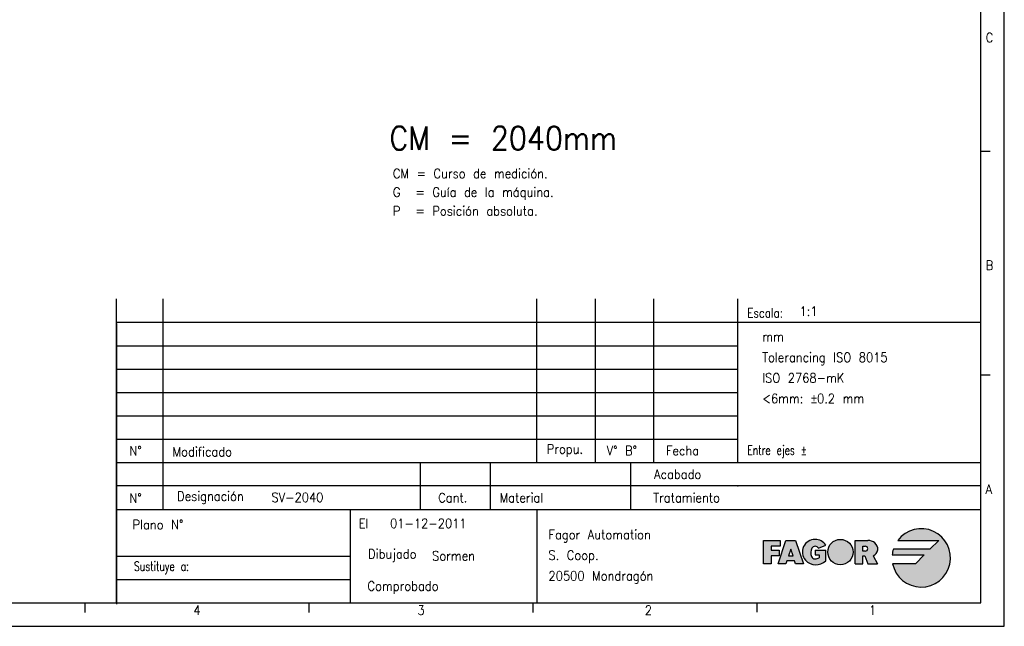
# Model space of a CAD drawing. Header units: inches. Extents: x -381 to 2960, y -418 to 176.
# Tile 13 of 21: x 248 to 459, y -418 to -289. Entities that reach past the tile are written whole.
import ezdxf

# ---------------------------------------------------------------- set-up
doc = ezdxf.new("R2010")
doc.units = ezdxf.units.IN
doc.layers.add('1', color=7, linetype='Continuous')
doc.styles.add('CONVERTER_11', font='txt.shx', dxfattribs={"width": 0.9})
doc.styles.add('CONVERTER_12', font='txt.shx', dxfattribs={"width": 0.72})
doc.styles.add('CONVERTER_13', font='txt.shx', dxfattribs={"width": 0.81})

# ---------------------------------------------------------------- blocks, each defined once
blk = doc.blocks.new('tolerancias', base_point=(401.8687695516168, -388.3796663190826))
at = {"layer": '1', "color": 7}
blk.add_point((401.8687695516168, -388.3796663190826), dxfattribs=at)
at = {"layer": '1', "color": 2, "insert": (407.0787445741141, -363.071910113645), "char_height": 2, "attachment_point": 4, "line_spacing_factor": 1.32052821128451, "style": 'CONVERTER_11'}
blk.add_mtext('mm\\PTolerancing ISO 8015\\PISO 2768-mK\\P<6mm: {\\Fgdt;`}0.2 mm', dxfattribs=at)
blk = doc.blocks.new('Marco_a1', base_point=(38.86876955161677, -121.3796663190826))
at = {"layer": '1', "linetype": 'Continuous'}
h = blk.add_hatch(color=2, dxfattribs=at)
edge = h.paths.add_edge_path()
edge.add_line((444.8404292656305, -400.0052611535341), (442.9654292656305, -401.8802611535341))
edge.add_line((442.9654292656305, -401.8802611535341), (435.1283092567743, -401.8802611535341))
edge.add_arc((441.0904292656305, -403.7552611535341), 6.250000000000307, 162.5423968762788, 174.2608295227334)
edge.add_line((434.871757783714, -403.1302611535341), (441.7154292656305, -403.1302611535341))
edge.add_line((441.7154292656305, -403.1302611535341), (439.8404292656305, -405.0052611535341))
edge.add_line((439.8404292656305, -405.0052611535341), (434.9667049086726, -405.0052611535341))
edge.add_arc((441.0904292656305, -403.7552611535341), 6.249999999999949, 191.5369590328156, 503.130102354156)
edge.add_line((436.0904292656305, -400.0052611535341), (444.8404292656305, -400.0052611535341))
blk.add_hatch(color=2, dxfattribs=at).paths.add_polyline_path([(410.8820959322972, -401.2552611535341), (409.0070959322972, -401.2552611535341), (409.0070959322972, -402.0885944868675), (410.6737625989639, -402.0885944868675), (410.6737625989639, -402.9219278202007), (410.6737625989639, -403.3385944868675), (409.0070959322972, -403.3385944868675), (409.0070959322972, -405.0052611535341), (407.3404292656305, -405.0052611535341), (407.3404292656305, -400.0052611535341), (410.8820959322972, -400.0052611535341)])
h = blk.add_hatch(color=2, dxfattribs=at)
h.paths.add_polyline_path([(414.2154292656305, -405.0052611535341), (414.0070959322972, -404.3802611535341), (412.3404292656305, -404.3802611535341), (412.1320959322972, -405.0052611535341), (410.4654292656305, -405.0052611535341), (412.1320959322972, -400.0052611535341), (414.2154292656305, -400.0052611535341), (415.8820959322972, -405.0052611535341)])
h.paths.add_polyline_path([(413.1737625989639, -401.8802611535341), (412.6876514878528, -403.3385944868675), (413.659873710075, -403.3385944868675)], flags=16)
h = blk.add_hatch(color=2, dxfattribs=at)
edge = h.paths.add_edge_path()
edge.add_line((418.3855508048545, -402.0885944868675), (418.3855508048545, -403.1302611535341))
edge.add_line((418.3855508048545, -403.1302611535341), (419.2188841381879, -403.1302611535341))
edge.add_line((419.2188841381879, -403.1302611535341), (419.2188841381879, -403.7552611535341))
edge.add_arc((418.3855508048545, -402.1927611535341), 1.770833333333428, 270, 298.07248693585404, ccw=False)
edge.add_arc((418.3855508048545, -403.1302611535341), 0.833333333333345, 202.6198649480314, 270, ccw=False)
edge.add_arc((419.6355508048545, -402.6094278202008), 2.187499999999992, 154.6230664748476, 202.6198649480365, ccw=False)
edge.add_arc((418.3831829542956, -402.0885978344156), 0.8353864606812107, 29.918998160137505, 150.0810018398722, ccw=False)
edge.add_line((419.1072386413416, -401.6719278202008), (420.6642732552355, -401.0469278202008))
edge.add_arc((418.3820959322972, -402.5052611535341), 2.708333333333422, 32.57897039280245, 90)
edge.add_arc((418.3820959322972, -402.5052611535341), 2.708333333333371, 90, 219.5977388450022)
edge.add_arc((418.5607714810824, -402.1093216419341), 3.104272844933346, 223.1289646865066, 312.983270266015)
edge.add_line((420.6772174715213, -404.3802611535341), (420.6772174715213, -402.0885944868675))
edge.add_line((420.6772174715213, -402.0885944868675), (418.3855508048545, -402.0885944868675))
h = blk.add_hatch(color=2, dxfattribs=at)
edge = h.paths.add_edge_path()
edge.add_arc((423.7985893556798, -402.5052611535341), 2.708333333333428, 0, 360)
h = blk.add_hatch(color=2, dxfattribs=at)
edge = h.paths.add_edge_path()
edge.add_arc((430.1555290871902, -401.8289445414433), 1.643411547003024, -66.72332945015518, 50.761309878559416, ccw=False)
edge.add_line((430.8049584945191, -403.3385944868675), (431.7315329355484, -405.0052611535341))
edge.add_line((431.7315329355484, -405.0052611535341), (429.6498073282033, -405.0052611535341))
edge.add_line((429.6498073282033, -405.0052611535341), (429.0248073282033, -403.3385944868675))
edge.add_line((429.0248073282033, -403.3385944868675), (428.6081406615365, -403.3385944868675))
edge.add_line((428.6081406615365, -403.3385944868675), (428.6081406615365, -405.0052611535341))
edge.add_line((428.6081406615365, -405.0052611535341), (426.9414739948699, -405.0052611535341))
edge.add_line((426.9414739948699, -405.0052611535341), (426.9414739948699, -400.0052611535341))
edge.add_line((426.9414739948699, -400.0052611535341), (428.6081406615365, -400.0052611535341))
edge.add_line((428.6081406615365, -400.0052611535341), (429.6498073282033, -400.0052611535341))
edge.add_arc((429.6498073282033, -402.4481664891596), 2.442905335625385, 50.76130987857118, 90, ccw=False)
edge = h.paths.add_edge_path(flags=16)
edge.add_arc((429.1289739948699, -401.7760944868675), 0.5208333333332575, 270, 450)
edge.add_line((429.1289739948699, -401.2552611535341), (428.6081406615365, -401.2552611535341))
edge.add_line((428.6081406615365, -401.2552611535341), (428.6081406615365, -402.2969278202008))
edge.add_line((428.6081406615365, -402.2969278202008), (429.1289739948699, -402.2969278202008))
at = {"layer": '1', "color": 2, "linetype": 'Continuous'}
for p, q in [((458.8687695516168, -418.3796663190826), (458.8687695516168, 175.6203336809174)), ((455.8687695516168, -316.8463329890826), (453.8687695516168, -316.8463329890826)), ((268.8687695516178, -353.3796663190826), (453.8687695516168, -353.3796663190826)), ((268.8687695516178, -358.3796663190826), (401.8687695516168, -358.3796663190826)), ((268.8687695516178, -363.3796663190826), (401.8687695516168, -363.3796663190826)), ((455.8687695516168, -364.7129996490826), (453.8687695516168, -364.7129996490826)), ((268.8687695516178, -368.3796663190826), (401.8687695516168, -368.3796663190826)), ((268.8687695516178, -373.3796663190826), (401.8687695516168, -373.3796663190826)), ((268.8687695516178, -378.3796663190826), (401.8687695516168, -378.3796663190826)), ((453.8687695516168, -388.3796663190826), (268.8687695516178, -388.3796663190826)), ((407.3404292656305, -400.0052611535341), (410.8820959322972, -400.0052611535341)), ((407.3404292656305, -405.0052611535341), (407.3404292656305, -400.0052611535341)), ((410.4654292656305, -405.0052611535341), (412.1320959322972, -400.0052611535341)), ((410.8820959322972, -400.0052611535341), (410.8820959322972, -401.2552611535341)), ((412.1320959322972, -400.0052611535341), (414.2154292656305, -400.0052611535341)), ((414.2154292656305, -400.0052611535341), (415.8820959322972, -405.0052611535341)), ((426.9414739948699, -400.0052611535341), (428.6081406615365, -400.0052611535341)), ((426.9414739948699, -405.0052611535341), (426.9414739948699, -400.0052611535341)), ((428.6081406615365, -400.0052611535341), (429.6498073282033, -400.0052611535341)), ((436.0904292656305, -400.0052611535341), (444.8404292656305, -400.0052611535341)), ((444.8404292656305, -400.0052611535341), (442.9654292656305, -401.8802611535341)), ((409.0070959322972, -401.2552611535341), (409.0070959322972, -402.0885944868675)), ((410.8820959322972, -401.2552611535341), (409.0070959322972, -401.2552611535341)), ((409.0070959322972, -402.0885944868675), (410.6737625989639, -402.0885944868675)), ((410.6737625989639, -402.0885944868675), (410.6737625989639, -402.9219278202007)), ((413.1737625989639, -401.8802611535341), (412.6876514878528, -403.3385944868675)), ((413.659873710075, -403.3385944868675), (413.1737625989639, -401.8802611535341)), ((418.3855508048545, -402.0885944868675), (420.6772174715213, -402.0885944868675)), ((418.3855508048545, -402.0885944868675), (418.3855508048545, -403.1302611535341)), ((419.1072386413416, -401.6719278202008), (420.6642732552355, -401.0469278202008)), ((420.6772174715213, -404.3802611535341), (420.6772174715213, -402.0885944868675)), ((428.6081406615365, -401.2552611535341), (429.1289739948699, -401.2552611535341)), ((428.6081406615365, -402.2969278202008), (428.6081406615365, -401.2552611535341)), ((429.1289739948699, -402.2969278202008), (428.6081406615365, -402.2969278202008)), ((442.9654292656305, -401.8802611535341), (435.1283092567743, -401.8802611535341)), ((409.0070959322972, -403.3385944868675), (409.0070959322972, -405.0052611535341)), ((410.6737625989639, -403.3385944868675), (409.0070959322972, -403.3385944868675)), ((410.6737625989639, -402.9219278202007), (410.6737625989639, -403.3385944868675)), ((412.3404292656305, -404.3802611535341), (412.1320959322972, -405.0052611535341)), ((414.0070959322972, -404.3802611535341), (412.3404292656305, -404.3802611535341)), ((412.6876514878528, -403.3385944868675), (413.659873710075, -403.3385944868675)), ((414.2154292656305, -405.0052611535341), (414.0070959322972, -404.3802611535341)), ((418.3855508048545, -403.1302611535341), (419.2188841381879, -403.1302611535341)), ((419.2188841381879, -403.1302611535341), (419.2188841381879, -403.7552611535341)), ((428.6081406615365, -405.0052611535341), (428.6081406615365, -403.3385944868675)), ((428.6081406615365, -403.3385944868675), (429.0248073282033, -403.3385944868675)), ((429.0248073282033, -403.3385944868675), (429.6498073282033, -405.0052611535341)), ((430.8049584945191, -403.3385944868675), (431.7315329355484, -405.0052611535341)), ((434.871757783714, -403.1302611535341), (441.7154292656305, -403.1302611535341)), ((441.7154292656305, -403.1302611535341), (439.8404292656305, -405.0052611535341)), ((409.0070959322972, -405.0052611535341), (407.3404292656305, -405.0052611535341)), ((412.1320959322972, -405.0052611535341), (410.4654292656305, -405.0052611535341)), ((415.8820959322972, -405.0052611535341), (414.2154292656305, -405.0052611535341)), ((426.9414739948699, -405.0052611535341), (428.6081406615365, -405.0052611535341)), ((429.6498073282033, -405.0052611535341), (431.7315329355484, -405.0052611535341)), ((439.8404292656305, -405.0052611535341), (434.9667049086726, -405.0052611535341)), ((268.8687695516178, -408.3796663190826), (318.8687695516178, -408.3796663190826)), ((262.104063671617, -413.4260551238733), (262.104063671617, -415.4260551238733)), ((310.0452401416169, -413.4260551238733), (310.0452401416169, -415.4260551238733)), ((357.9864166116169, -413.4260551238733), (357.9864166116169, -415.4260551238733)), ((405.9275930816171, -413.3796663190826), (405.9275930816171, -415.3796663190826)), ((-381.1312304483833, -418.3796663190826), (458.8687695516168, -418.3796663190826))]:
    blk.add_line(p, q, dxfattribs=at)
at = {"layer": '1', "color": 7, "linetype": 'Continuous'}
for p, q in [((453.8687695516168, -413.3796663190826), (453.8687695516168, 170.6203336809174)), ((268.8687695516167, -413.3796663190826), (268.8687695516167, -348.3796663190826)), ((278.8687695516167, -393.3796663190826), (278.8687695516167, -348.3796663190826)), ((358.8687695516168, -383.3796663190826), (358.8687695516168, -348.3796663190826)), ((371.3687695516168, -383.3796663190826), (371.3687695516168, -348.3796663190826)), ((383.8687695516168, -383.3796663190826), (383.8687695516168, -348.3796663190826)), ((401.8687695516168, -383.3796663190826), (401.8687695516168, -348.3796663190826)), ((268.8687695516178, -383.3796663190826), (453.8687695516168, -383.3796663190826)), ((333.8687695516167, -383.3796663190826), (333.8687695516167, -393.3796663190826)), ((348.8687695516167, -383.3796663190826), (348.8687695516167, -393.3796663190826)), ((378.8687695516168, -383.3796663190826), (378.8687695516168, -393.3796663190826)), ((268.8687695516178, -393.3796663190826), (453.8687695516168, -393.3796663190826)), ((318.8687695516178, -393.3796663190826), (318.8687695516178, -403.3796663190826)), ((358.8687695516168, -393.3796663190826), (358.8687695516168, -413.3796663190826)), ((268.8687695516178, -403.3796663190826), (318.8687695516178, -403.3796663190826)), ((318.8687695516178, -403.3796663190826), (318.8687695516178, -408.3796663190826)), ((318.8687695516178, -408.3796663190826), (318.8687695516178, -413.3796663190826)), ((-361.1312304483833, -413.3796663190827), (453.8687695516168, -413.3796663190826))]:
    blk.add_line(p, q, dxfattribs=at)
at = {"layer": '1', "color": 6, "linetype": 'Continuous'}
blk.add_line((268.8687695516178, -353.6147022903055), (268.8687695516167, -413.6147022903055), dxfattribs=at)
at = {"layer": '1', "color": 2, "linetype": 'Continuous'}
blk.add_circle((423.7985893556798, -402.5052611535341), 2.708333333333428, dxfattribs=at)
for centre, radius, start, end in [((441.0904292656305, -403.7552611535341), 6.249999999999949, 191.5369590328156, 143.130102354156), ((418.3820959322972, -402.5052611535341), 2.708333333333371, 90, 219.5977388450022), ((418.3820959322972, -402.5052611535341), 2.708333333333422, 32.57897039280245, 90), ((429.6498073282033, -402.4481664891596), 2.442905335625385, 50.76130987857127, 90), ((419.6355508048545, -402.6094278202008), 2.187499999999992, 154.6230664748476, 202.6198649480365), ((418.3831829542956, -402.0885978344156), 0.8353864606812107, 29.91899816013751, 150.0810018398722), ((429.1289739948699, -401.7760944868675), 0.5208333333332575, 270, 90), ((430.1555290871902, -401.8289445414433), 1.643411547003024, 293.2766705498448, 50.7613098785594), ((441.0904292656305, -403.7552611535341), 6.250000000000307, 162.5423968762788, 174.2608295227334), ((418.5607714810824, -402.1093216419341), 3.104272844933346, 223.1289646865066, 312.983270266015), ((418.3855508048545, -403.1302611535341), 0.833333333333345, 202.6198649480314, 270), ((418.3855508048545, -402.1927611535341), 1.770833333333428, 270, 298.072486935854)]:
    blk.add_arc(centre, radius, start, end, dxfattribs=at)
at = {"layer": '1', "color": 2}
for s, style, width, p in [('Escala:', 'CONVERTER_13', 0.81, (403.8687695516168, -352.3796663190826)), ('1:1', 'CONVERTER_11', 0.9, (415.066740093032, -352.010776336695)), ('El', 'CONVERTER_11', 0.9, (320.7253003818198, -397.3796663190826))]:
    blk.add_text(s, height=2, dxfattribs=dict(at, style=style, width=width)).set_placement(p)
at = {"layer": '1', "color": 2, "char_height": 2}
for s, insert, attachment_point, line_spacing_factor, style in [('C', (454.8687695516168, -292.5129996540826), 4, 1.20048019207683, 'CONVERTER_11'), ('B', (454.8687695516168, -341.1796663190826), 4, 1.20048019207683, 'CONVERTER_11'), ('N°', (272.990225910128, -380.8796663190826), 5, 1.32052821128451, 'CONVERTER_11'), ('Modificado', (280.8954422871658, -381.0480826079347), 4, 1.32052821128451, 'CONVERTER_11'), ('Propu.', (360.9564625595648, -380.8119144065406), 4, 1.32052821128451, 'CONVERTER_11'), ('V° B°', (373.7932646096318, -380.8119144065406), 4, 1.20048019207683, 'CONVERTER_11'), ('Fecha', (386.4626283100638, -380.8119144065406), 4, 1.32052821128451, 'CONVERTER_11'), ('Entre ejes ±', (403.8687695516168, -382.3796663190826), 7, 1.32052821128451, 'CONVERTER_12'), ('Acabado', (394.0347511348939, -385.8796663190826), 6, 1.32052821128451, 'CONVERTER_11'), ('N°', (272.990225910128, -390.9564089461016), 5, 1.32052821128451, 'CONVERTER_11'), ('Designación', (281.8687695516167, -390.8796663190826), 4, 1.32052821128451, 'CONVERTER_11'), ('Cant.', (340.8687695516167, -390.8796663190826), 5, 1.32052821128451, 'CONVERTER_11'), ('Material', (350.8687695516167, -390.8796663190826), 4, 1.32052821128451, 'CONVERTER_11'), ('Tratamiento', (398.0347511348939, -390.8796663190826), 6, 1.32052821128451, 'CONVERTER_11'), ('A', (454.8687695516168, -389.0463329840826), 4, 1.20048019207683, 'CONVERTER_11'), ('Plano N°', (283.2007075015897, -396.6351838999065), 6, 1.32052821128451, 'CONVERTER_11'), ('Fagor Automation\\PS. Coop.\\P20500 Mondragón', (361.3421985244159, -403.5150845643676), 4, 1.32052821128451, 'CONVERTER_11'), ('Dibujado', (333.0886147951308, -403.2478935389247), 6, 1.32052821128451, 'CONVERTER_11'), ('Sustituye a:', (284.4291902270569, -405.8796663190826), 6, 1.32052821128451, 'CONVERTER_12'), ('Comprobado', (337.8119788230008, -410.0967713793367), 6, 1.32052821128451, 'CONVERTER_11'), ('4', (285.3640039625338, -414.9260551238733), 4, 1.20048019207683, 'CONVERTER_11'), ('3', (333.2920379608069, -414.9260551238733), 4, 1.20048019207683, 'CONVERTER_11'), ('2', (381.9570048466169, -414.9260551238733), 4, 1.20048019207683, 'CONVERTER_11'), ('1', (429.8981813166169, -414.9260551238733), 4, 1.20048019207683, 'CONVERTER_11')]:
    blk.add_mtext(s, dxfattribs=dict(at, insert=insert, attachment_point=attachment_point, line_spacing_factor=line_spacing_factor, style=style))
blk = doc.blocks.new('Top', base_point=(38.86876955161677, -121.3796663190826))
blk.add_blockref('Marco_a1', (38.86876955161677, -121.3796663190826))
blk = doc.blocks.new('_dummy_frame', base_point=(-381.1312304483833, -418.3796663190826))
blk.add_blockref('Top', (38.86876955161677, -121.3796663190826))
at = {"layer": '1'}
blk.add_blockref('tolerancias', (401.8687695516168, -388.3796663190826), dxfattribs=at)
at = {"layer": '1', "color": 2, "style": 'CONVERTER_11', "width": 0.9}
for s, height, p in [('CM = 2040mm', 5, (327.299982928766, -316.500097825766)), ('SV-2040', 2, (302.070249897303, -391.825366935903)), ('Sormen', 2, (336.4416104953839, -404.312835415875))]:
    blk.add_text(s, height=height, dxfattribs=at).set_placement(p)
at = {"layer": '1', "color": 2, "insert": (328.0416115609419, -330.562312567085), "char_height": 2, "attachment_point": 7, "line_spacing_factor": 1.20048019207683, "style": 'CONVERTER_11'}
blk.add_mtext('CM = Curso de medición.\\PG  = Guía de la máquina.\\PP  = Posición absoluta.', dxfattribs=at)

msp = doc.modelspace()

# ---------------------------------------------------------------- block references
at = {"layer": '1'}
msp.add_blockref('_dummy_frame', (-381.1312304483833, -418.3796663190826), dxfattribs=at)

# ---------------------------------------------------------------- texts
at = {"layer": '1', "color": 2, "style": 'CONVERTER_11', "width": 0.9}
msp.add_text('01-12-2011', height=2, dxfattribs=at).set_placement((327.4516357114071, -397.3796663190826))

doc.saveas('drawing.dxf')
